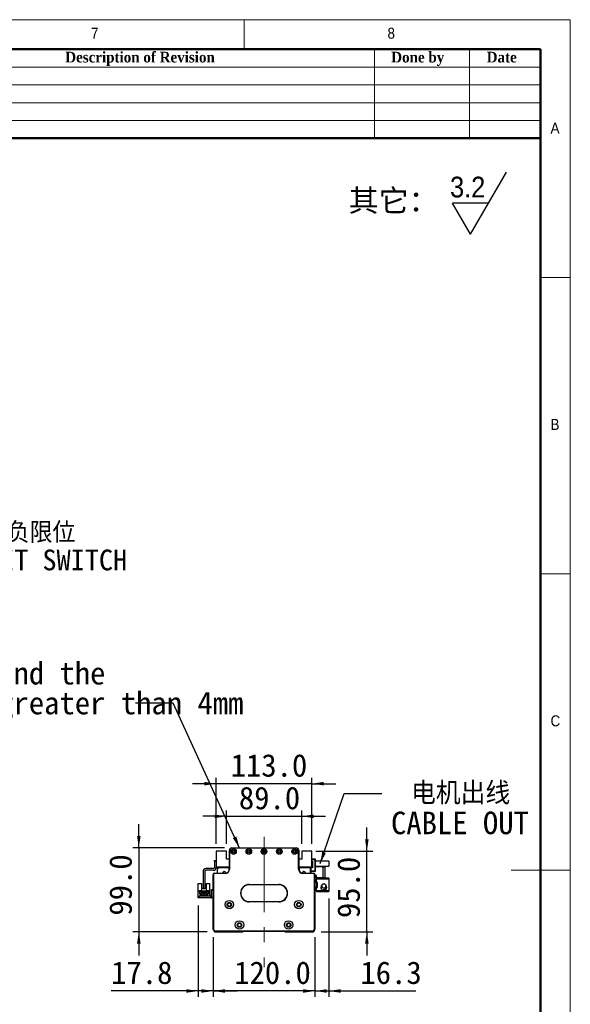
# Model space of a CAD drawing. Header units: millimetres. Extents: x 35 to 2905, y 35 to 2044.
# Tile 6 of 6: x 2255 to 2905, y 881 to 2044. Entities that reach past the tile are written whole.
import ezdxf

# ---------------------------------------------------------------- set-up
doc = ezdxf.new("R2010")
doc.units = ezdxf.units.MM
doc.header["$LTSCALE"] = 7
doc.linetypes.add('CENTERX2', pattern=[20.32, 12.7, -2.54, 2.54, -2.54])
doc.layers.add('DIMNS', color=7, linetype='Continuous')
doc.styles.add('SLDTEXTSTYLE0', font='arial.ttf', dxfattribs={"bigfont": 'bigfont'})
doc.styles.add('SLDTEXTSTYLE1', font='Gothic.ttf', dxfattribs={"width": 0.913})
doc.styles.add('SLDTEXTSTYLE2', font='timesbd.ttf', dxfattribs={"width": 0.933})
doc.styles.add('SLDTEXTSTYLE8', font='txt')
doc.styles.add('SLDTEXTSTYLE9', font='txt', dxfattribs={"bigfont": 'bigfont'})
doc.dimstyles.new('SLDDIMSTYLE1', dxfattribs={"dimtxt": 26.6, "dimasz": 14, "dimexe": 0, "dimexo": 0.0625, "dimgap": 6.65, "dimtad": 2, "dimdec": 1, "dimrnd": 1e-09, "dimzin": 4, "dimdsep": 46, "dimtxsty": 'SLDTEXTSTYLE8', "dimsah": 1, "dimcen": 0.09, "dimadec": 0, "dimazin": 1, "dimtfac": 1, "dimtdec": 1, "dimtmove": 0, "dimatfit": 0, "dimfxl": 0, "dimfrac": 2, "dimtolj": 1, "dimtzin": 12, "dimarcsym": 0})
doc.dimstyles.new('SLDDIMSTYLE2', dxfattribs={"dimtxt": 26.6, "dimasz": 14, "dimexe": 0, "dimexo": 0.0625, "dimgap": 6.65, "dimtad": 2, "dimdec": 1, "dimrnd": 1e-09, "dimzin": 12, "dimdsep": 46, "dimtxsty": 'SLDTEXTSTYLE8', "dimsah": 1, "dimcen": 0.09, "dimadec": 0, "dimazin": 3, "dimtfac": 1, "dimtdec": 1, "dimtmove": 0, "dimatfit": 0, "dimfxl": 0, "dimfrac": 2, "dimtolj": 1, "dimtzin": 12, "dimarcsym": 0})
doc.dimstyles.new('SLDDIMSTYLE3', dxfattribs={"dimtxt": 0.18, "dimasz": 14, "dimexe": 0, "dimexo": 0.0625, "dimgap": 0, "dimtad": 0, "dimtih": 1, "dimtoh": 1, "dimdec": 0, "dimrnd": 1e-09, "dimzin": 0, "dimdsep": 46, "dimtxsty": 'Standard', "dimsah": 1, "dimcen": 0.09, "dimadec": 0, "dimazin": 0, "dimtfac": 14, "dimtdec": 0, "dimtofl": 0, "dimtmove": 0, "dimatfit": 3, "dimfxl": 0, "dimfrac": 2, "dimtolj": 1, "dimtzin": 0, "dimarcsym": 0})

# ---------------------------------------------------------------- blocks, each defined once
blk = doc.blocks.new('SW_SFSYMBOL_0')
at = {"layer": 'DIMNS', "color": 0}
for p, q in [((24, -36.7), (66.5, 36.8)), ((24, -36.7), (2.8, 0)), ((45.2, 0), (2.8, 0))]:
    blk.add_line(p, q, dxfattribs=at)
at = {"layer": 'DIMNS', "color": 0, "insert": (0, 31.3), "char_height": 24.5, "attachment_point": 1, "style": 'SLDTEXTSTYLE1'}
blk.add_mtext('3.2', dxfattribs=at)
blk = doc.blocks.new('_D_6')
at = {"layer": 'DIMNS'}
for p, q in [((2483.5, 960.6), (2483.5, 890)), ((2603.5, 960.6), (2603.5, 890)), ((2483.5, 897), (2455.5, 897)), ((2603.5, 897), (2483.5, 897)), ((2603.5, 897), (2631.5, 897))]:
    blk.add_line(p, q, dxfattribs=at)
for points in [[(2483.5, 897), (2469.5, 899.1), (2469.5, 894.9)], [(2603.5, 897), (2617.5, 894.9), (2617.5, 899.1)]]:
    blk.add_solid(points, dxfattribs=at)
at = {"layer": 'DIMNS', "insert": (2508.2, 931.9), "char_height": 26.6, "attachment_point": 1, "style": 'SLDTEXTSTYLE8'}
blk.add_mtext('120.0', dxfattribs=at)
blk = doc.blocks.new('_D_7')
at = {"layer": 'DIMNS'}
for p, q in [((2465.7, 998), (2465.7, 890)), ((2483.5, 960.6), (2483.5, 890)), ((2465.7, 897), (2362.9, 897)), ((2483.5, 897), (2465.7, 897)), ((2483.5, 897), (2511.5, 897))]:
    blk.add_line(p, q, dxfattribs=at)
for points in [[(2465.7, 897), (2451.7, 899.1), (2451.7, 894.9)], [(2483.5, 897), (2497.5, 894.9), (2497.5, 899.1)]]:
    blk.add_solid(points, dxfattribs=at)
at = {"layer": 'DIMNS', "insert": (2362.9, 931.9), "char_height": 26.6, "attachment_point": 1, "style": 'SLDTEXTSTYLE8'}
blk.add_mtext('17.8', dxfattribs=at)
blk = doc.blocks.new('_D_8')
at = {"layer": 'DIMNS'}
for p, q in [((2395.6, 1066), (2395.6, 1094)), ((2496.6, 1066), (2388.6, 1066)), ((2395.6, 1066), (2395.6, 967)), ((2476.1, 967), (2388.6, 967)), ((2395.6, 967), (2395.6, 939))]:
    blk.add_line(p, q, dxfattribs=at)
for points in [[(2395.6, 1066), (2397.7, 1080), (2393.5, 1080)], [(2395.6, 967), (2393.5, 953), (2397.7, 953)]]:
    blk.add_solid(points, dxfattribs=at)
at = {"layer": 'DIMNS', "insert": (2360.7, 986), "char_height": 26.6, "attachment_point": 1, "rotation": 90, "style": 'SLDTEXTSTYLE8'}
blk.add_mtext('99.0', dxfattribs=at)
blk = doc.blocks.new('_D_9')
at = {"layer": 'DIMNS'}
for p, q in [((2619.8, 1006.4), (2619.8, 890)), ((2603.5, 960.6), (2603.5, 890)), ((2603.5, 897), (2575.5, 897)), ((2603.5, 897), (2619.8, 897)), ((2619.8, 897), (2722.7, 897))]:
    blk.add_line(p, q, dxfattribs=at)
for points in [[(2603.5, 897), (2589.5, 899.1), (2589.5, 894.9)], [(2619.8, 897), (2633.8, 894.9), (2633.8, 899.1)]]:
    blk.add_solid(points, dxfattribs=at)
at = {"layer": 'DIMNS', "insert": (2657.2, 931.9), "char_height": 26.6, "attachment_point": 1, "style": 'SLDTEXTSTYLE8'}
blk.add_mtext('16.3', dxfattribs=at)
blk = doc.blocks.new('_D_10')
at = {"layer": 'DIMNS'}
for p, q in [((2499, 1070.9), (2499, 1110.3)), ((2588, 1070.9), (2588, 1110.3)), ((2499, 1103.3), (2471, 1103.3)), ((2499, 1103.3), (2588, 1103.3)), ((2588, 1103.3), (2616, 1103.3))]:
    blk.add_line(p, q, dxfattribs=at)
for points in [[(2499, 1103.3), (2485, 1105.4), (2485, 1101.2)], [(2588, 1103.3), (2602, 1101.2), (2602, 1105.4)]]:
    blk.add_solid(points, dxfattribs=at)
at = {"layer": 'DIMNS', "insert": (2513.7, 1138.2), "char_height": 26.6, "attachment_point": 1, "style": 'SLDTEXTSTYLE8'}
blk.add_mtext('89.0', dxfattribs=at)
blk = doc.blocks.new('_D_11')
at = {"layer": 'DIMNS'}
for p, q in [((2487, 1141.8), (2459, 1141.8)), ((2487, 1070.9), (2487, 1148.8)), ((2600, 1141.8), (2487, 1141.8)), ((2600, 1070.9), (2600, 1148.8)), ((2600, 1141.8), (2628, 1141.8))]:
    blk.add_line(p, q, dxfattribs=at)
for points in [[(2487, 1141.8), (2473, 1143.9), (2473, 1139.7)], [(2600, 1141.8), (2614, 1139.7), (2614, 1143.9)]]:
    blk.add_solid(points, dxfattribs=at)
at = {"layer": 'DIMNS', "insert": (2504, 1176.7), "char_height": 26.6, "attachment_point": 1, "style": 'SLDTEXTSTYLE8'}
blk.add_mtext('113.0', dxfattribs=at)
blk = doc.blocks.new('_D_12')
at = {"layer": 'DIMNS'}
for p, q in [((2664.8, 1062), (2664.8, 1090)), ((2604.4, 1062), (2671.8, 1062)), ((2664.8, 967), (2664.8, 1062)), ((2610.8, 967), (2671.8, 967)), ((2664.8, 967), (2664.8, 939))]:
    blk.add_line(p, q, dxfattribs=at)
for points in [[(2664.8, 1062), (2666.9, 1076), (2662.7, 1076)], [(2664.8, 967), (2662.7, 953), (2666.9, 953)]]:
    blk.add_solid(points, dxfattribs=at)
at = {"layer": 'DIMNS', "insert": (2629.9, 983.1), "char_height": 26.6, "attachment_point": 1, "rotation": 90, "style": 'SLDTEXTSTYLE8'}
blk.add_mtext('95.0', dxfattribs=at)
blk = doc.blocks.new('SW_NOTE_3')
at = {"layer": 'DIMNS', "color": 0, "char_height": 26.6, "attachment_point": 2}
for s, insert, style in [('电机出线', (92.9, 13.7), 'SLDTEXTSTYLE9'), ('CABLE OUT', (92.1, -21.4), 'SLDTEXTSTYLE8')]:
    blk.add_mtext(s, dxfattribs=dict(at, insert=insert, style=style))
blk = doc.blocks.new('SW_NOTE_4')
at = {"layer": 'DIMNS', "color": 0, "char_height": 26.6, "attachment_point": 1, "style": 'SLDTEXTSTYLE8'}
for s, insert in [('The distance between the load plate and the ', (-813.5, 48.8)), ('steel belt protection belt shall be greater than 4mm', (-813.5, 13.6))]:
    blk.add_mtext(s, dxfattribs=dict(at, insert=insert))
blk = doc.blocks.new('SW_NOTE_7')
at = {"layer": 'DIMNS', "color": 0, "char_height": 24.5, "attachment_point": 2}
for s, insert, style in [('    光电负限位', (97.3, 12.1), 'SLDTEXTSTYLE9'), ('NEGATIVE LIMIT SWITCH', (94.5, -20.3), 'SLDTEXTSTYLE8')]:
    blk.add_mtext(s, dxfattribs=dict(at, insert=insert, style=style))

msp = doc.modelspace()

# ---------------------------------------------------------------- linework, layer by layer
at = {"color": 7, "linetype": 'Continuous', "lineweight": 18}
for p, q in [((2905, 2044), (35, 2044)), ((2520, 2009), (2520, 2044)), ((2905, 35), (2905, 2044)), ((70, 2009), (2870, 2009)), ((2674, 2009), (2674, 1904)), ((2786, 2009), (2786, 1904)), ((2870, 2009), (2870, 1904)), ((2870, 2009), (2870, 70)), ((2030, 1988), (2870, 1988)), ((2030, 1967), (2870, 1967)), ((2030, 1946), (2870, 1946)), ((2030, 1925), (2870, 1925)), ((2905, 1739.5), (2870, 1739.5)), ((2870, 1389.5), (2905, 1389.5)), ((2905, 1039.5), (2835, 1039.5))]:
    msp.add_line(p, q, dxfattribs=at)
at = {"color": 7, "linetype": 'Continuous', "lineweight": 50}
for p, q in [((2870, 2009), (70, 2009)), ((2870, 2009), (2870, 70)), ((2870, 1904), (2030, 1904))]:
    msp.add_line(p, q, dxfattribs=at)
at = {"color": 7, "linetype": 'Continuous', "lineweight": 25}
for p, q in [((2498.95, 1061.99), (2486.95, 1061.99)), ((2486.95, 1061.99), (2486.95, 1043.49)), ((2498.95, 1052.49), (2498.95, 1061.99)), ((2502.45, 1062.99), (2502.45, 1063.19)), ((2502.45, 1063.19), (2502.46, 1063.19)), ((2502.45, 1040.99), (2502.45, 1062.99)), ((2502.45, 1062.99), (2502.75, 1062.99)), ((2502.75, 1062.99), (2502.75, 1040.99)), ((2505.45, 1065.99), (2581.45, 1065.99)), ((2505.45, 1065.99), (2505.45, 1065.69)), ((2581.45, 1065.69), (2505.45, 1065.69)), ((2581.45, 1065.99), (2581.45, 1065.69)), ((2584.15, 1040.99), (2584.15, 1062.99)), ((2584.45, 1062.99), (2584.15, 1062.99)), ((2584.45, 1063.19), (2584.45, 1063.19)), ((2584.45, 1063.19), (2584.45, 1062.99)), ((2584.45, 1062.99), (2584.45, 1040.99)), ((2587.95, 1061.99), (2587.95, 1052.49)), ((2599.95, 1061.99), (2587.95, 1061.99)), ((2599.95, 1043.49), (2599.95, 1061.99)), ((2484.95, 1050.99), (2486.95, 1050.99)), ((2484.95, 1049.99), (2484.95, 1050.99)), ((2484.95, 1049.99), (2484.95, 1042.99)), ((2486.95, 1049.99), (2484.95, 1049.99)), ((2502.45, 1052.49), (2498.95, 1052.49)), ((2587.95, 1052.49), (2584.45, 1052.49)), ((2599.95, 1052.99), (2603.65, 1052.99)), ((2603.65, 1051.99), (2599.95, 1051.99)), ((2599.95, 1050.49), (2600.45, 1050.49)), ((2600.45, 1050.49), (2600.45, 1042.49)), ((2603.65, 1051.99), (2603.65, 1052.99)), ((2603.65, 1052.99), (2603.95, 1052.69)), ((2603.65, 1038.99), (2603.65, 1051.99)), ((2603.95, 1051.87), (2603.65, 1051.99)), ((2603.95, 1052.69), (2603.95, 1051.87)), ((2603.95, 1051.87), (2603.95, 1039.12)), ((2619.95, 1050.49), (2603.95, 1050.49)), ((2619.95, 1050.49), (2619.95, 1044.49)), ((2471.45, 1037.99), (2471.45, 1018.49)), ((2473.45, 1037.99), (2473.45, 1018.49)), ((2483.45, 1041.49), (2474.95, 1041.49)), ((2483.45, 1039.49), (2474.95, 1039.49)), ((2484.95, 1035.69), (2484.95, 1035.99)), ((2484.95, 1035.99), (2497.45, 1035.99)), ((2497.45, 1035.69), (2484.95, 1035.69)), ((2486.95, 1043.49), (2502.45, 1043.49)), ((2486.95, 1043.49), (2486.95, 1042.99)), ((2487.95, 1042.49), (2488.95, 1043.49)), ((2487.95, 1042.49), (2487.95, 1037.49)), ((2487.95, 1037.49), (2487.95, 1035.99)), ((2488.25, 1037.19), (2487.95, 1037.49)), ((2488.25, 1037.19), (2488.25, 1035.99)), ((2488.55, 1041.44), (2489.5, 1042.39)), ((2488.55, 1035.99), (2488.55, 1041.44)), ((2501.7, 1042.39), (2489.5, 1042.39)), ((2497.45, 1035.69), (2497.45, 1035.99)), ((2499.88, 1043.49), (2500.09, 1043.29)), ((2502.45, 1042.99), (2500.79, 1042.99)), ((2501.7, 1042.39), (2501.7, 1038.36)), ((2502.45, 1042.39), (2501.7, 1042.39)), ((2502.75, 1040.99), (2502.45, 1040.99)), ((2584.45, 1040.99), (2584.15, 1040.99)), ((2584.45, 1043.49), (2599.95, 1043.49)), ((2586.12, 1042.99), (2584.45, 1042.99)), ((2585.2, 1042.39), (2584.45, 1042.39)), ((2585.2, 1038.36), (2585.2, 1042.39)), ((2597.4, 1042.39), (2585.2, 1042.39)), ((2587.03, 1043.49), (2586.82, 1043.29)), ((2589.45, 1035.99), (2589.45, 1035.69)), ((2589.45, 1035.99), (2601.95, 1035.99)), ((2601.95, 1035.69), (2589.45, 1035.69)), ((2597.4, 1042.39), (2598.35, 1041.44)), ((2598.95, 1042.49), (2597.95, 1043.49)), ((2598.35, 1035.99), (2598.35, 1041.44)), ((2598.95, 1035.99), (2598.95, 1042.49)), ((2600.45, 1042.49), (2598.95, 1042.49)), ((2598.95, 1038.99), (2603.65, 1038.99)), ((2603.65, 1037.99), (2598.95, 1037.99)), ((2599.95, 1044.49), (2600.45, 1044.49)), ((2600.45, 1043.49), (2599.95, 1043.49)), ((2601.95, 1035.99), (2601.95, 1035.69)), ((2603.95, 1039.12), (2603.65, 1038.99)), ((2603.65, 1037.99), (2603.65, 1038.99)), ((2603.95, 1038.29), (2603.65, 1037.99)), ((2603.95, 1044.49), (2619.95, 1044.49)), ((2613.35, 1043.49), (2603.95, 1043.49)), ((2603.95, 1039.12), (2603.95, 1038.29)), ((2613.35, 1030.49), (2613.35, 1043.49)), ((2613.35, 1043.49), (2615.35, 1043.49)), ((2615.35, 1043.49), (2615.35, 1030.49)), ((2465.75, 1023.74), (2469.45, 1023.74)), ((2465.75, 1014.84), (2465.75, 1023.74)), ((2469.45, 1023.74), (2469.45, 1015.34)), ((2475.45, 1015.34), (2475.45, 1023.74)), ((2475.45, 1023.74), (2479.15, 1023.74)), ((2479.15, 1023.74), (2479.15, 1014.84)), ((2483.75, 1034.49), (2483.45, 1034.49)), ((2483.45, 969.49), (2483.45, 1034.49)), ((2483.75, 1034.49), (2483.75, 969.62)), ((2603.45, 1034.49), (2603.15, 1034.49)), ((2603.15, 969.62), (2603.15, 1034.49)), ((2603.45, 1034.49), (2603.45, 969.49)), ((2605.35, 1033.49), (2603.45, 1033.49)), ((2605.35, 1030.49), (2605.35, 1033.49)), ((2605.35, 1030.49), (2605.35, 1029.29)), ((2613.35, 1030.49), (2605.35, 1030.49)), ((2605.35, 1025.29), (2605.35, 1029.29)), ((2605.35, 1029.29), (2619.75, 1029.29)), ((2605.35, 1025.29), (2605.35, 1024.79)), ((2606.35, 1025.29), (2605.35, 1025.29)), ((2605.35, 1024.79), (2605.35, 1019.79)), ((2606.35, 1024.79), (2605.35, 1024.79)), ((2606.35, 1019.29), (2606.35, 1025.29)), ((2611.35, 1030.49), (2611.35, 1030.29)), ((2619.75, 1030.29), (2611.35, 1030.29)), ((2615.35, 1030.49), (2613.35, 1030.49)), ((2619.75, 1030.29), (2619.75, 1029.29)), ((2619.75, 1029.29), (2619.75, 1015.29)), ((2465.75, 1008.84), (2465.75, 1014.84)), ((2466.55, 1014.84), (2465.75, 1014.84)), ((2466.55, 1014.84), (2467.05, 1015.34)), ((2469.65, 1015.34), (2467.05, 1015.34)), ((2467.45, 1014.79), (2469.65, 1014.79)), ((2467.45, 1011.34), (2467.45, 1014.79)), ((2468.25, 1012.99), (2476.65, 1012.99)), ((2468.25, 1011.34), (2468.25, 1012.99)), ((2469.2, 1011.94), (2469.2, 1011.44)), ((2469.7, 1011.94), (2469.2, 1011.94)), ((2469.65, 1014.79), (2469.65, 1015.34)), ((2469.65, 1015.34), (2475.25, 1015.34)), ((2470, 1014.79), (2469.65, 1014.79)), ((2469.7, 1011.44), (2469.7, 1011.94)), ((2470, 1013.69), (2470, 1014.79)), ((2474.9, 1013.69), (2470, 1013.69)), ((2471.2, 1011.94), (2471.2, 1011.44)), ((2471.7, 1011.94), (2471.2, 1011.94)), ((2471.45, 1018.49), (2473.45, 1018.49)), ((2471.45, 1017.49), (2471.45, 1018.49)), ((2473.45, 1017.49), (2471.45, 1017.49)), ((2471.65, 1013.69), (2471.65, 1014.29)), ((2471.65, 1014.29), (2473.25, 1014.29)), ((2471.7, 1011.44), (2471.7, 1011.94)), ((2473.7, 1011.94), (2473.2, 1011.94)), ((2473.2, 1011.94), (2473.2, 1011.44)), ((2473.25, 1013.69), (2473.25, 1014.29)), ((2473.45, 1018.49), (2473.45, 1017.49)), ((2473.7, 1011.44), (2473.7, 1011.94)), ((2474.9, 1014.79), (2474.9, 1013.69)), ((2475.25, 1014.79), (2474.9, 1014.79)), ((2475.2, 1011.94), (2475.2, 1011.44)), ((2475.7, 1011.94), (2475.2, 1011.94)), ((2475.25, 1015.34), (2475.25, 1014.79)), ((2477.85, 1015.34), (2475.25, 1015.34)), ((2475.25, 1014.79), (2477.45, 1014.79)), ((2475.7, 1011.44), (2475.7, 1011.94)), ((2476.65, 1012.99), (2476.65, 1011.34)), ((2477.45, 1014.79), (2477.45, 1011.34)), ((2477.85, 1015.34), (2478.35, 1014.84)), ((2479.15, 1014.84), (2478.35, 1014.84)), ((2479.15, 1014.84), (2479.15, 1008.84)), ((2481.45, 1015.84), (2481.45, 1016.84)), ((2481.45, 1016.84), (2483.45, 1016.84)), ((2483.45, 1015.84), (2481.45, 1015.84)), ((2481.45, 1007.84), (2481.45, 1015.84)), ((2525.95, 1022.79), (2560.95, 1022.79)), ((2525.95, 1022.79), (2525.95, 1022.49)), ((2560.95, 1022.49), (2525.95, 1022.49)), ((2560.95, 1022.79), (2560.95, 1022.49)), ((2605.35, 1019.29), (2605.35, 1019.79)), ((2605.35, 1019.79), (2606.35, 1019.79)), ((2605.35, 1015.29), (2605.35, 1019.29)), ((2605.35, 1019.29), (2606.35, 1019.29)), ((2605.35, 1015.29), (2605.35, 1014.09)), ((2619.75, 1015.29), (2605.35, 1015.29)), ((2611.35, 1014.09), (2605.35, 1014.09)), ((2610.8, 1020.09), (2610.7, 1019.29)), ((2611.04, 1020.73), (2610.9, 1020.41)), ((2610.91, 1020.87), (2610.95, 1020.88)), ((2610.95, 1017.7), (2610.91, 1017.72)), ((2610.95, 1020.88), (2611.33, 1021.46)), ((2611.11, 1020.81), (2610.95, 1020.88)), ((2611.07, 1020.71), (2610.95, 1020.77)), ((2611.35, 1014.29), (2619.75, 1014.29)), ((2611.35, 1014.29), (2611.35, 1014.09)), ((2616.25, 1019.85), (2616.27, 1019.87)), ((2619.75, 1015.29), (2619.75, 1014.29)), ((2465.65, 1006.84), (2465.65, 1008.84)), ((2465.65, 1008.84), (2466.65, 1008.84)), ((2466.65, 1006.84), (2465.65, 1006.84)), ((2466.65, 1008.84), (2466.65, 1006.84)), ((2480.45, 1008.84), (2466.65, 1008.84)), ((2480.45, 1006.84), (2466.65, 1006.84)), ((2468.25, 1011.34), (2467.45, 1011.34)), ((2468.25, 1010.29), (2468.25, 1011.34)), ((2469.45, 1010.29), (2468.25, 1010.29)), ((2469.2, 1011.44), (2469.7, 1011.44)), ((2469.45, 1009.49), (2469.45, 1010.29)), ((2475.45, 1010.29), (2469.45, 1010.29)), ((2475.45, 1009.49), (2469.45, 1009.49)), ((2471.2, 1011.44), (2471.7, 1011.44)), ((2473.2, 1011.44), (2473.7, 1011.44)), ((2475.2, 1011.44), (2475.7, 1011.44)), ((2475.45, 1010.29), (2475.45, 1009.49)), ((2476.65, 1010.29), (2475.45, 1010.29)), ((2476.65, 1011.34), (2476.65, 1010.29)), ((2477.45, 1011.34), (2476.65, 1011.34)), ((2480.45, 1008.84), (2480.45, 1006.84)), ((2481.45, 1007.84), (2483.45, 1007.84)), ((2481.45, 1006.84), (2481.45, 1007.84)), ((2483.45, 1006.84), (2481.45, 1006.84)), ((2525.95, 1002.49), (2525.95, 1002.19)), ((2525.95, 1002.49), (2560.95, 1002.49)), ((2560.95, 1002.19), (2525.95, 1002.19)), ((2560.95, 1002.49), (2560.95, 1002.19)), ((2483.75, 969.62), (2483.45, 969.49)), ((2485.45, 967.49), (2483.45, 969.49)), ((2483.75, 969.62), (2485.58, 967.79)), ((2483.95, 968.99), (2483.95, 967.99)), ((2483.95, 967.99), (2484.95, 966.99)), ((2484.95, 966.99), (2518.45, 966.99)), ((2485.58, 967.79), (2485.45, 967.49)), ((2601.45, 967.49), (2485.45, 967.49)), ((2485.58, 967.79), (2601.33, 967.79)), ((2518.45, 966.99), (2518.95, 967.49)), ((2567.95, 967.49), (2568.45, 966.99)), ((2568.45, 966.99), (2601.95, 966.99)), ((2601.33, 967.79), (2603.15, 969.62)), ((2601.33, 967.79), (2601.45, 967.49)), ((2603.45, 969.49), (2601.45, 967.49)), ((2601.95, 966.99), (2602.95, 967.99)), ((2602.95, 967.99), (2602.95, 968.99)), ((2603.15, 969.62), (2603.45, 969.49))]:
    msp.add_line(p, q, dxfattribs=at)
at = {"color": 7, "linetype": 'Continuous', "lineweight": 25, "flags": 128}
for points in [[(2536.3, 1022.49), (2535.95, 1022.44), (2535.6, 1022.49)], [(2551.3, 1022.49), (2550.95, 1022.44), (2550.6, 1022.49)], [(2480.45, 1006.84), (2481.04, 1006.9), (2481.45, 1007.01)]]:
    msp.add_lwpolyline(points, dxfattribs=at)
at = {"color": 7, "linetype": 'Continuous', "lineweight": 25}
for centre, radius in [((2507.45, 1061.74), 3.25), ((2507.45, 1061.74), 3), ((2507.45, 1061.74), 1.6), ((2507.45, 1061.74), 1.25), ((2525.45, 1061.74), 3.25), ((2525.45, 1061.74), 3), ((2525.45, 1061.74), 1.6), ((2525.45, 1061.74), 1.25), ((2543.45, 1061.74), 3.25), ((2543.45, 1061.74), 3), ((2543.45, 1061.74), 1.6), ((2543.45, 1061.74), 1.25), ((2561.45, 1061.74), 3.25), ((2561.45, 1061.74), 3), ((2561.45, 1061.74), 1.6), ((2561.45, 1061.74), 1.25), ((2579.45, 1061.74), 3.25), ((2579.45, 1061.74), 3), ((2579.45, 1061.74), 1.6), ((2579.45, 1061.74), 1.25), ((2502.45, 998.99), 5.03), ((2502.45, 998.99), 5), ((2502.45, 998.99), 2.65), ((2502.45, 998.99), 2.1), ((2584.45, 998.99), 5.03), ((2584.45, 998.99), 5), ((2584.45, 998.99), 2.65), ((2584.45, 998.99), 2.1), ((2514.45, 974.95), 5.03), ((2514.45, 974.95), 5), ((2514.45, 974.95), 2.65), ((2514.45, 974.95), 2.1), ((2572.45, 974.95), 5.03), ((2572.45, 974.95), 5), ((2572.45, 974.95), 2.65), ((2572.45, 974.95), 2.1)]:
    msp.add_circle(centre, radius, dxfattribs=at)
for centre, radius, start, end in [((2505.45, 1062.99), 3, 90, 180), ((2505.45, 1062.99), 2.7, 90, 180), ((2581.45, 1062.99), 3, 0, 90), ((2581.45, 1062.99), 2.7, 0, 90), ((2474.95, 1037.99), 3.5, 90, 180), ((2474.95, 1037.99), 1.5, 90, 180), ((2483.45, 1042.99), 1.5, 270, 0), ((2483.45, 1042.99), 3.5, 270, 0), ((2484.95, 1034.49), 1.5, 90, 180), ((2484.95, 1034.49), 1.2, 90, 180), ((2496.45, 1035.99), 2, 90, 180), ((2496.45, 1035.99), 2, 2.88033, 90), ((2497.45, 1040.99), 5.3, 270, 0), ((2497.45, 1040.99), 5, 270, 0), ((2500.79, 1043.99), 1, 224.99989, 270), ((2589.45, 1040.99), 5.3, 180, 270), ((2589.45, 1040.99), 5, 180, 270), ((2586.12, 1043.99), 1, 270, 315.00006), ((2590.45, 1035.99), 2, 90, 177.11965), ((2590.45, 1035.99), 2, 0, 90), ((2601.95, 1034.49), 1.5, 0, 90), ((2601.95, 1034.49), 1.2, 0, 90), ((2525.95, 1012.49), 10.3, 90, 270), ((2525.95, 1012.49), 10, 90, 270), ((2560.95, 1012.49), 10.3, 270, 90), ((2560.95, 1012.49), 10, 270, 90), ((2613.95, 1019.29), 3.4, 207.88541, 44.31348), ((2613.95, 1019.29), 3.45, 237.57421, 0), ((2613.95, 1019.29), 2.5, 274.06825, 11.05475), ((2613.95, 1019.29), 2.6, 277.27427, 10.90897), ((2613.95, 1019.29), 3.45, 0, 47.89891), ((2480.45, 1009.84), 1, 270, 0)]:
    msp.add_arc(centre, radius, start, end, dxfattribs=at)
for points, knots in [([(2615.34, 1023.06), (2615.59, 1022.83), (2616.09, 1022.37), (2616.5, 1021.45), (2616.54, 1020.53), (2616.26, 1019.74), (2615.75, 1019.12), (2615.05, 1018.71), (2614.25, 1018.55), (2613.41, 1018.65), (2612.63, 1019.02), (2612.01, 1019.62), (2611.62, 1020.39), (2611.53, 1021.23), (2611.63, 1021.99), (2611.98, 1022.58), (2612.51, 1023), (2613.24, 1023.25), (2613.99, 1023.33), (2614.53, 1023.35), (2614.79, 1023.34), (2614.88, 1023.34), (2614.9, 1023.33), (2614.97, 1023.3), (2615.13, 1023.21), (2615.26, 1023.12), (2615.34, 1023.06)], [0, 0, 0, 0, 0.0648176, 0.1297793, 0.189732, 0.2426191, 0.2944133, 0.3462435, 0.3987244, 0.4521998, 0.5066016, 0.5614526, 0.616052, 0.6697726, 0.727069, 0.7653775, 0.8036915, 0.8589096, 0.9142292, 0.9495547, 0.9640012, 0.9648512, 0.9657591, 0.9687105, 0.9805281, 1, 1, 1, 1]), ([(2611.78, 1022.22), (2611.6, 1021.86), (2611.27, 1021.2), (2610.81, 1020.14), (2610.59, 1019.32), (2610.53, 1018.65), (2610.63, 1018.09), (2610.86, 1017.49), (2611.31, 1016.89), (2612, 1016.46), (2612.72, 1016.22), (2613.48, 1016.22), (2614.19, 1016.45), (2614.37, 1016.57), (2614.32, 1016.61), (2614.31, 1016.62)], [0, 0, 0, 0, 0.1800985, 0.3300043, 0.4496449, 0.5397496, 0.5746227, 0.6053219, 0.6784018, 0.7214063, 0.7619834, 0.8291607, 0.8886695, 0.9605996, 1, 1, 1, 1]), ([(2616.18, 1018.15), (2616.28, 1018.4), (2616.47, 1018.87), (2616.52, 1019.38), (2616.43, 1019.68), (2616.41, 1019.77)], [0, 0, 0, 0, 0.4359585, 0.8267397, 1, 1, 1, 1])]:
    msp.add_open_spline(points, degree=3, knots=knots, dxfattribs=at)
at = {"layer": 'DIMNS', "linetype": 'CENTERX2', "lineweight": 18}
msp.add_line((2543.45, 1078.94), (2543.45, 925.04), dxfattribs=at)

# ---------------------------------------------------------------- block references
at = {"layer": 'DIMNS'}
for name, p in [('SW_SFSYMBOL_0', (2763.04, 1827.32)), ('SW_NOTE_7', (2112.29, 1438.56)), ('SW_NOTE_4', (2391.58, 1236.76)), ('SW_NOTE_3', (2682.61, 1130.16))]:
    msp.add_blockref(name, p, dxfattribs=at)

# ---------------------------------------------------------------- texts
at = {"color": 7, "linetype": 'Continuous', "lineweight": 0}
for s, insert, char_height, attachment_point, style in [('7', (2339.17, 2034.52), 12.96, 1, 'SLDTEXTSTYLE1'), ('8', (2689.17, 2034.52), 12.96, 1, 'SLDTEXTSTYLE1'), ('Description of Revision', (2397.01, 2006.1), 12.6, 2, 'SLDTEXTSTYLE2'), ('Done by', (2724.88, 2006.1), 12.6, 2, 'SLDTEXTSTYLE2'), ('Date', (2824, 2006.1), 12.6, 2, 'SLDTEXTSTYLE2'), ('A', (2881.67, 1922.52), 12.96, 1, 'SLDTEXTSTYLE1'), ('B', (2881.67, 1572.52), 12.96, 1, 'SLDTEXTSTYLE1'), ('C', (2881.67, 1222.52), 12.96, 1, 'SLDTEXTSTYLE1')]:
    msp.add_mtext(s, dxfattribs=dict(at, insert=insert, char_height=char_height, attachment_point=attachment_point, style=style))
at = {"layer": 'DIMNS', "insert": (2643.32, 1843.39), "char_height": 25.929, "attachment_point": 1, "style": 'SLDTEXTSTYLE0'}
msp.add_mtext('其它：', dxfattribs=at)

# ---------------------------------------------------------------- dimensions: what is measured, and where the dimension line sits
at = {"layer": 'DIMNS'}
for base, p1, p2, dimstyle, picture, middle in [((2486.95, 1141.8), (2599.95, 1061.99), (2486.95, 1061.99), 'SLDDIMSTYLE1', '_D_11', (2546.42, 1141.8)), ((2587.95, 1103.27), (2498.95, 1061.99), (2587.95, 1061.99), 'SLDDIMSTYLE1', '_D_10', (2546.42, 1103.27)), ((2619.75, 896.99), (2603.45, 969.49), (2619.75, 1015.29), 'SLDDIMSTYLE2', '_D_9', (2689.95, 896.99)), ((2465.65, 896.99), (2483.45, 969.49), (2465.65, 1006.84), 'SLDDIMSTYLE2', '_D_7', (2395.67, 896.99)), ((2483.45, 896.99), (2603.45, 969.49), (2483.45, 969.49), 'SLDDIMSTYLE1', '_D_6', (2550.58, 896.99))]:
    dim = msp.add_linear_dim(base=base, p1=p1, p2=p2, dimstyle=dimstyle, dxfattribs=at)
    dim.commit()
    dim.dimension.update_dxf_attribs({"geometry": picture, "text_midpoint": middle, "dimtype": 160})
for base, p1, p2, picture, middle in [((2395.65, 966.99), (2505.45, 1065.99), (2484.95, 966.99), '_D_8', (2395.65, 1018.77)), ((2664.84, 1061.99), (2601.95, 966.99), (2595.55, 1061.99), '_D_12', (2664.84, 1015.83))]:
    dim = msp.add_linear_dim(base=base, p1=p1, p2=p2, angle=90, dimstyle='SLDDIMSTYLE1', dxfattribs=at)
    dim.commit()
    dim.dimension.update_dxf_attribs({"geometry": picture, "text_midpoint": middle, "dimtype": 160})

# ---------------------------------------------------------------- leaders
for points in [[(2514.57, 1065.69), (2436.03, 1236.76), (2391.58, 1236.76)], [(2609.73, 1047.44), (2638.16, 1130.16), (2682.61, 1130.16)]]:
    msp.add_leader(points, dimstyle='SLDDIMSTYLE3', dxfattribs=at)

doc.saveas('drawing.dxf')
